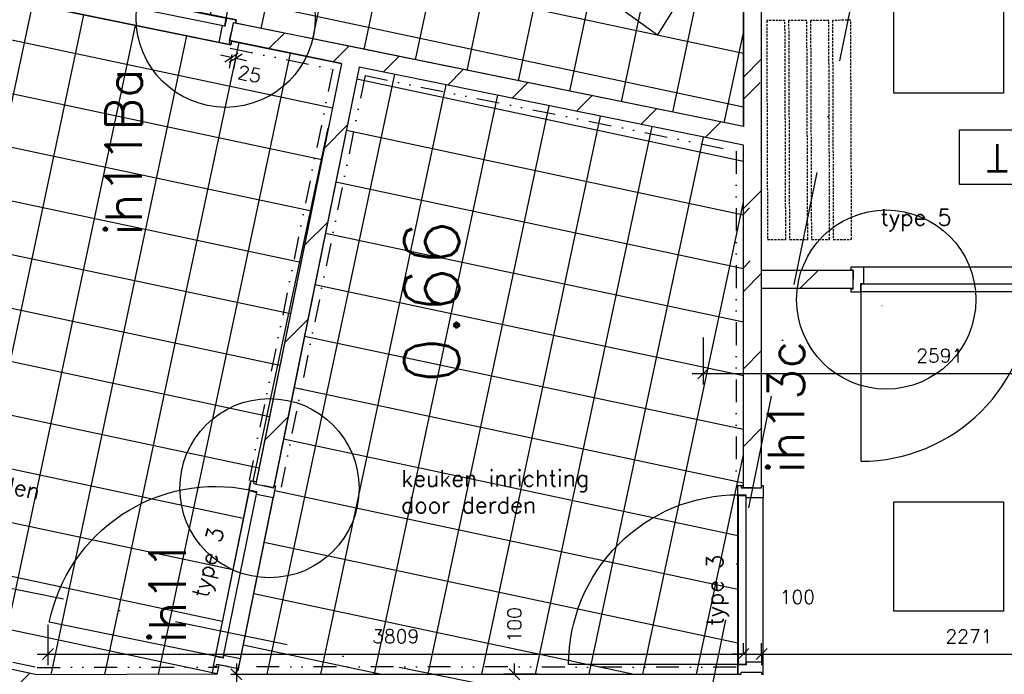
# Model space of a CAD drawing. Extents: x -33344 to 2055880, y -64816 to 121260.
# Tile 85 of 132: x 29995 to 35387, y 76971 to 80558. Entities that reach past the tile are written whole.
import ezdxf
from ezdxf.enums import TextEntityAlignment as Align

# ---------------------------------------------------------------- set-up
doc = ezdxf.new("R2010")
doc.units = 0
doc.header["$LTSCALE"] = 50
doc.header["$MEASUREMENT"] = 0
doc.header["$PDMODE"] = 3
doc.header["$PDSIZE"] = 0.1
for name, pattern in [('DASHED', [0.75, 0.5, -0.25]), ('DIVIDE', [1.25, 0.5, -0.25, 0, -0.25, 0, -0.25]), ('HIDDEN', [0.375, 0.25, -0.125]), ('STRAM_0WT$1$DASHDOT', [25, 12.5, -6.25, 0, -6.25])]:
    doc.linetypes.add(name, pattern=pattern)
doc.layers.get('0').update_dxf_attribs({"linetype": 'CONTINUOUS'})
doc.layers.get('DEFPOINTS').update_dxf_attribs({"linetype": 'CONTINUOUS'})
for name, color, linetype in [('00', 7, 'CONTINUOUS'), ('_DETAILNUMMERS', 4, 'CONTINUOUS'), ('_DETAILNUMMERSTEKST', 4, 'CONTINUOUS'), ('_INTERIEUR', 7, 'CONTINUOUS'), ('A--A22--_F123-', 9, 'CONTINUOUS'), ('A--L21--', 3, 'CONTINUOUS'), ('A--L22--', 3, 'CONTINUOUS'), ('A--L22--_F-2--', 7, 'CONTINUOUS'), ('A--L28DC1_KONSTR', 1, 'HIDDEN'), ('A--L32--', 7, 'CONTINUOUS'), ('A--L32--_F-23-', 2, 'CONTINUOUS'), ('A--L32--_F123-', 1, 'CONTINUOUS'), ('A--L63--', 7, 'CONTINUOUS'), ('A--L73--_F-23-', 7, 'CONTINUOUS'), ('A--L73--_F123-', 7, 'CONTINUOUS'), ('A--M$1A-_F123-', 1, 'CONTINUOUS'), ('A--M01A1_GEWIJZIGDPIJL', 1, 'CONTINUOUS'), ('A--M01B1_GEWIJZIGDPIJL', 2, 'CONTINUOUS'), ('A--M1$A-_F123-', 1, 'CONTINUOUS'), ('A--T$1A-_F123-_RN', 4, 'CONTINUOUS'), ('A--T63--_F123-', 1, 'CONTINUOUS'), ('STRAM_0WT$0$A--L$7A-_STRA0', 1, 'STRAM_0WT$1$DASHDOT'), ('TEGELS', 253, 'CONTINUOUS'), ('TEKST_KOZIJNMERK', 2, 'CONTINUOUS'), ('X--LR---_CP', 7, 'CONTINUOUS'), ('XREF', 7, 'CONTINUOUS')]:
    doc.layers.add(name, color=color, linetype=linetype)
doc.styles.add('ALFA-0_25', font='ROMANS')
doc.styles.add('HIEMSTRA', font='romans.shx')
doc.dimstyles.new('STANDARD$0', dxfattribs={"dimscale": 30, "dimtxt": 2.5, "dimasz": 2, "dimexe": 2, "dimexo": 0, "dimgap": 2, "dimtad": 1, "dimdec": 0, "dimzin": 0, "dimtxsty": 'ALFA-0_25', "dimblk1": 'OBLIQUE', "dimblk2": 'OBLIQUE', "dimsah": 1, "dimcen": -3, "dimdle": 2, "dimclrd": 1, "dimclre": 1, "dimclrt": 2, "dimazin": 3, "dimtfac": 0.666667, "dimtofl": 0, "dimtmove": 0, "dimatfit": 3, "dimtvp": 0.833333, "dimtolj": 1, "dimtzin": 0})
pattern_1 = [(45, (-34008.44, -79136.2), (-212.132, 212.132), [])]

# ---------------------------------------------------------------- blocks, each defined once
blk = doc.blocks.new('Q060089-')
at = {"layer": 'A--L63--', "linetype": 'CONTINUOUS'}
blk.add_lwpolyline([(0, 0), (0, 300), (620, 300), (620, 0)], close=True, dxfattribs=at)
at = {"layer": 'X--LR---_CP'}
blk.add_point((620, 0), dxfattribs=at)
blk.add_point((620, 0), dxfattribs=at)
blk.add_point((620, 0), dxfattribs=at)
at = {"layer": 'A--T63--_F123-', "style": 'ALFA-0_25', "width": 1.088889}
blk.add_text('UIT', height=150, dxfattribs=at).set_placement((123.7, 78.8), (473.7, 78.8), align=Align.FIT)
blk = doc.blocks.new('*U1418')
at = {"layer": 'A--A22--_F123-', "linetype": 'CONTINUOUS'}
h = blk.add_hatch(dxfattribs=at)
h.set_pattern_fill('ALFALINE', color=256, scale=300, style=0)
h.set_pattern_definition(pattern_1)
h.paths.add_polyline_path([(0, 0), (50, 50), (552, 50), (552, 0), (552, -50), (50, -50)])
at = {"layer": 'A--L22--_F-2--', "color": 3, "linetype": 'CONTINUOUS'}
for points in [[(50, 50), (50, 50), (552, 50), (552, 0)], [(50, -50), (50, -50), (552, -50), (552, 0)]]:
    blk.add_lwpolyline(points, dxfattribs=at)
blk = doc.blocks.new('*U1335')
at = {"layer": 'A--A22--_F123-', "linetype": 'CONTINUOUS'}
h = blk.add_hatch(dxfattribs=at)
h.set_pattern_fill('ALFALINE', color=256, scale=300, style=0)
h.set_pattern_definition([(45, (-31815.9, -80357.28), (-212.132, 212.132), [])])
h.paths.add_polyline_path([(0, 0), (-59, -39), (-671.4, 85.7), (-661.4, 134.7), (-651.4, 183.7), (10, 49)])
at = {"layer": 'A--L22--_F-2--', "color": 3, "linetype": 'CONTINUOUS'}
for points in [[(10, 49), (10, 49), (-651.4, 183.7), (-661.4, 134.7)], [(-59, -39), (-59, -39), (-671.4, 85.7), (-661.4, 134.7)]]:
    blk.add_lwpolyline(points, dxfattribs=at)
blk = doc.blocks.new('Q0340081')
at = {"layer": 'A--L32--_F123-', "color": 2, "linetype": 'CONTINUOUS'}
blk.add_lwpolyline([(0, 0), (0, -40), (926.12, -40), (923.12, 0), (0, 0)], close=True, dxfattribs=at)
at = {"layer": 'A--L32--_F123-', "color": 1, "linetype": 'CONTINUOUS'}
blk.add_lwpolyline([(0, -40), (0, -970, 0.4142136), (930, -40)], format="xyb", dxfattribs=at)
blk = doc.blocks.new('DR_930TYPE3')
at = {"layer": 'A--L32--_F123-', "color": 1}
blk.add_line((67, 0), (967, 0), dxfattribs=at)
for points in [[(0, -9), (0, 0), (67, 0), (67, -93.75), (52, -93.75), (52, -139), (0, -139), (0, -121), (12, -121), (12, -9), (0, -9)], [(1034, -9), (1034, 0), (967, 0), (967, -93.75), (982, -93.75), (982, -139), (1034, -139), (1034, -121), (1022, -121), (1022, -9), (1034, -9)]]:
    blk.add_lwpolyline(points, close=True, dxfattribs=at)
at = {"layer": 'X--LR---_CP', "color": 2, "linetype": 'CONTINUOUS'}
blk.add_point((0, 0), dxfattribs=at)
at = {"layer": 'X--LR---_CP', "color": 3, "linetype": 'CONTINUOUS'}
blk.add_point((0, 0), dxfattribs=at)
at = {"layer": 'A--L32--', "linetype": 'CONTINUOUS'}
blk.add_blockref('Q0340081', (53.94, -95.94), dxfattribs=at)
blk = doc.blocks.new('*U1280')
at = {"layer": 'A--A22--_F123-', "linetype": 'CONTINUOUS'}
h = blk.add_hatch(dxfattribs=at)
h.set_pattern_fill('ALFALINE', color=256, scale=300, style=0)
h.set_pattern_definition([(45, (-34008.44, -77993.42), (-212.132, 212.132), [])])
h.paths.add_polyline_path([(0, 0), (-50, 0), (-50, 1533.7), (0, 1533.7), (50, 1483.7), (50, 0)])
at = {"layer": 'A--L22--_F-2--', "color": 3, "linetype": 'CONTINUOUS'}
for points in [[(0, 0), (-50, 0), (-50, 1533.7), (-50, 1533.7)], [(0, 0), (50, 0), (50, 1483.7), (50, 1483.7)]]:
    blk.add_lwpolyline(points, dxfattribs=at)
blk = doc.blocks.new('*U1279')
at = {"layer": 'A--A22--_F123-', "linetype": 'CONTINUOUS'}
h = blk.add_hatch(dxfattribs=at)
h.set_pattern_fill('ALFALINE', color=256, scale=300, style=0)
h.set_pattern_definition([(45, (-34008.44, -80213.26), (-212.132, 212.132), [])])
h.paths.add_polyline_path([(0, 0), (-50, 0), (-50, 432.2), (0, 432.2), (50, 432.2), (50, 0)])
at = {"layer": 'A--L22--_F-2--', "color": 3, "linetype": 'CONTINUOUS'}
for points in [[(-50, 0), (-50, 0), (-50, 432.2), (-50, 432.2)], [(50, 0), (50, 0), (50, 432.2), (50, 432.2)]]:
    blk.add_lwpolyline(points, dxfattribs=at)
blk = doc.blocks.new('*U1278')
at = {"layer": 'A--A22--_F123-', "linetype": 'CONTINUOUS'}
h = blk.add_hatch(dxfattribs=at)
h.set_pattern_fill('ALFALINE', color=256, scale=300, style=0)
h.set_pattern_definition(pattern_1)
h.paths.add_polyline_path([(0, 0), (-50, 0), (-50, 100.7), (0, 100.7), (50, 100.7), (50, 50)])
at = {"layer": 'A--L22--_F-2--', "color": 3, "linetype": 'CONTINUOUS'}
for points in [[(-50, 0), (-50, 0), (-50, 100.7), (-50, 100.7)], [(50, 50), (50, 50), (50, 100.7), (50, 100.7)]]:
    blk.add_lwpolyline(points, dxfattribs=at)
blk = doc.blocks.new('_OBLIQUE')
at = {"color": 0, "linetype": 'BYBLOCK'}
blk.add_line((-0.5, -0.5), (0.5, 0.5), dxfattribs=at)
blk = doc.blocks.new('*D396')
at = {"layer": 'A--M$1A-_F123-', "color": 1, "linetype": 'CONTINUOUS'}
for p, q in [((30149.6, 77242.9), (30149.6, 77022.2)), ((33958.4, 77082.2), (33958.4, 77142.2)), ((30089.6, 77082.2), (34018.4, 77082.2))]:
    blk.add_line(p, q, dxfattribs=at)
at = {"layer": 'DEFPOINTS', "color": 0, "linetype": 'CONTINUOUS'}
for p in [(30149.6, 77242.9), (33958.4, 77082.2), (33958.4, 77082.2)]:
    blk.add_point(p, dxfattribs=at)
at = {"layer": 'A--M$1A-_F123-', "color": 1, "linetype": 'CONTINUOUS', "xscale": 60, "yscale": 60, "zscale": 60, "rotation": 180}
blk.add_blockref('_OBLIQUE', (30149.6, 77082.2), dxfattribs=at)
at = {"layer": 'A--M$1A-_F123-', "color": 1, "linetype": 'CONTINUOUS', "xscale": 60, "yscale": 60, "zscale": 60}
blk.add_blockref('_OBLIQUE', (33958.4, 77082.2), dxfattribs=at)
at = {"layer": 'A--M$1A-_F123-', "color": 2, "linetype": 'CONTINUOUS', "insert": (32054, 77179.7), "char_height": 75, "attachment_point": 5, "style": 'ALFA-0_25'}
blk.add_mtext('\\A1;3809', dxfattribs=at)
blk = doc.blocks.new('*D397')
at = {"layer": 'A--M$1A-_F123-', "color": 1, "linetype": 'CONTINUOUS'}
for p, q in [((33958.4, 77082.2), (33958.4, 77142.2)), ((34058.4, 77082.2), (34058.4, 77142.2)), ((33958.4, 77082.2), (33898.4, 77082.2)), ((34058.4, 77082.2), (34118.4, 77082.2))]:
    blk.add_line(p, q, dxfattribs=at)
at = {"layer": 'DEFPOINTS', "color": 0, "linetype": 'CONTINUOUS'}
for p in [(33958.4, 77082.2), (34058.4, 77082.2), (34058.4, 77082.2)]:
    blk.add_point(p, dxfattribs=at)
at = {"layer": 'A--M$1A-_F123-', "color": 1, "linetype": 'CONTINUOUS', "xscale": 60, "yscale": 60, "zscale": 60}
blk.add_blockref('_OBLIQUE', (33958.4, 77082.2), dxfattribs=at)
at = {"layer": 'A--M$1A-_F123-', "color": 1, "linetype": 'CONTINUOUS', "xscale": 60, "yscale": 60, "zscale": 60, "rotation": 180}
blk.add_blockref('_OBLIQUE', (34058.4, 77082.2), dxfattribs=at)
at = {"layer": 'A--M$1A-_F123-', "color": 2, "linetype": 'CONTINUOUS', "insert": (34254.2, 77394.7), "char_height": 75, "attachment_point": 5, "style": 'ALFA-0_25'}
blk.add_mtext('\\A1;100', dxfattribs=at)
blk = doc.blocks.new('*D398')
at = {"layer": 'A--M$1A-_F123-', "color": 1, "linetype": 'CONTINUOUS'}
for p, q in [((36329.5, 77082.2), (36329.5, 77142.2)), ((33998.4, 77082.2), (36389.5, 77082.2)), ((34058.4, 77082.2), (34058.4, 77022.2))]:
    blk.add_line(p, q, dxfattribs=at)
at = {"layer": 'DEFPOINTS', "color": 0, "linetype": 'CONTINUOUS'}
for p in [(34058.4, 77082.2), (36329.5, 77082.2), (36329.5, 77082.2)]:
    blk.add_point(p, dxfattribs=at)
at = {"layer": 'A--M$1A-_F123-', "color": 1, "linetype": 'CONTINUOUS', "xscale": 60, "yscale": 60, "zscale": 60, "rotation": 180}
blk.add_blockref('_OBLIQUE', (34058.4, 77082.2), dxfattribs=at)
at = {"layer": 'A--M$1A-_F123-', "color": 1, "linetype": 'CONTINUOUS', "xscale": 60, "yscale": 60, "zscale": 60}
blk.add_blockref('_OBLIQUE', (36329.5, 77082.2), dxfattribs=at)
at = {"layer": 'A--M$1A-_F123-', "color": 2, "linetype": 'CONTINUOUS', "insert": (35193.9, 77179.7), "char_height": 75, "attachment_point": 5, "style": 'ALFA-0_25'}
blk.add_mtext('\\A1;2271', dxfattribs=at)
blk = doc.blocks.new('*D449')
at = {"layer": 'A--M$1A-_F123-', "color": 1, "linetype": 'CONTINUOUS'}
for p, q in [((32704.7, 76971.4), (32704.7, 77031.4)), ((32832.7, 76971.4), (32644.7, 76971.4)), ((32832.7, 76871.4), (32644.7, 76871.4)), ((32704.7, 76871.4), (32704.7, 76811.4))]:
    blk.add_line(p, q, dxfattribs=at)
at = {"layer": 'DEFPOINTS', "color": 0, "linetype": 'CONTINUOUS'}
for p in [(32704.7, 76971.4), (32832.7, 76971.4), (32832.7, 76871.4)]:
    blk.add_point(p, dxfattribs=at)
at = {"layer": 'A--M$1A-_F123-', "color": 1, "linetype": 'CONTINUOUS', "xscale": 60, "yscale": 60, "zscale": 60}
for p, rotation in [((32704.7, 76971.4), 270), ((32704.7, 76871.4), 90)]:
    blk.add_blockref('_OBLIQUE', p, dxfattribs=dict(at, rotation=rotation))
at = {"layer": 'A--M$1A-_F123-', "color": 2, "linetype": 'CONTINUOUS', "insert": (32704.7, 77242.5), "char_height": 75, "attachment_point": 5, "rotation": 90, "style": 'ALFA-0_25'}
blk.add_mtext('\\A1;100', dxfattribs=at)
blk = doc.blocks.new('*D533')
at = {"layer": 'A--M$1A-_F123-', "color": 1, "linetype": 'CONTINUOUS'}
for p, q in [((31181.8, 77031.4), (31181.8, 74886.9)), ((31150.9, 76971.4), (31241.8, 76971.4)), ((31150.9, 74946.9), (31241.8, 74946.9))]:
    blk.add_line(p, q, dxfattribs=at)
at = {"layer": 'DEFPOINTS', "color": 0, "linetype": 'CONTINUOUS'}
for p in [(31150.9, 76971.4), (31150.9, 74946.9), (31181.8, 74946.9)]:
    blk.add_point(p, dxfattribs=at)
at = {"layer": 'A--M$1A-_F123-', "color": 1, "linetype": 'CONTINUOUS', "xscale": 60, "yscale": 60, "zscale": 60}
for p, rotation in [((31181.8, 76971.4), 90), ((31181.8, 74946.9), 270)]:
    blk.add_blockref('_OBLIQUE', p, dxfattribs=dict(at, rotation=rotation))
at = {"layer": 'A--M$1A-_F123-', "color": 2, "linetype": 'CONTINUOUS', "insert": (31084.3, 75959.1), "char_height": 75, "attachment_point": 5, "rotation": 90, "style": 'ALFA-0_25'}
blk.add_mtext('\\A1;2025', dxfattribs=at)
blk = doc.blocks.new('*D537')
at = {"layer": 'A--M$1A-_F123-', "color": 1, "linetype": 'CONTINUOUS'}
for p, q in [((33738.4, 78816.5), (33738.4, 78559.4)), ((36329.5, 78816.5), (36329.5, 78559.4)), ((33678.4, 78619.4), (36389.5, 78619.4))]:
    blk.add_line(p, q, dxfattribs=at)
at = {"layer": 'DEFPOINTS', "color": 0, "linetype": 'CONTINUOUS'}
for p in [(33738.4, 78816.5), (36329.5, 78816.5), (36329.5, 78619.4)]:
    blk.add_point(p, dxfattribs=at)
at = {"layer": 'A--M$1A-_F123-', "color": 1, "linetype": 'CONTINUOUS', "xscale": 60, "yscale": 60, "zscale": 60, "rotation": 180}
blk.add_blockref('_OBLIQUE', (33738.4, 78619.4), dxfattribs=at)
at = {"layer": 'A--M$1A-_F123-', "color": 1, "linetype": 'CONTINUOUS', "xscale": 60, "yscale": 60, "zscale": 60}
blk.add_blockref('_OBLIQUE', (36329.5, 78619.4), dxfattribs=at)
at = {"layer": 'A--M$1A-_F123-', "color": 2, "linetype": 'CONTINUOUS', "insert": (35033.9, 78716.9), "char_height": 75, "attachment_point": 5, "style": 'ALFA-0_25'}
blk.add_mtext('\\A1;2591', dxfattribs=at)
blk = doc.blocks.new('DR_2X930TYPE5')
at = {"layer": 'A--L32--_F-23-'}
for points in [[(-1981, -18), (-1981, 0), (-1914, 0), (-1914, -93.8), (-1929, -93.8), (-1929, -139), (-1981, -139), (-1981, -121), (-1969, -121), (-1969, -18), (-1981, -18)], [(0, -18), (0, 0), (-67, 0), (-67, -93.8), (-52, -93.8), (-52, -139), (0, -139), (0, -121), (-12, -121), (-12, -18), (0, -18)]]:
    blk.add_lwpolyline(points, close=True, dxfattribs=at)
at = {"layer": 'A--L32--_F123-', "color": 1}
blk.add_line((-1914, 0), (-62.8, 0), dxfattribs=at)
at = {"layer": 'A--L32--', "linetype": 'CONTINUOUS'}
blk.add_blockref('Q0340081', (-1927, -95.6), dxfattribs=at)
at = {"layer": 'A--L32--', "linetype": 'CONTINUOUS', "xscale": -1}
blk.add_blockref('Q0340081', (-54, -95.6), dxfattribs=at)
blk = doc.blocks.new('*D685')
at = {"layer": 'A--M1$A-_F123-', "color": 1}
for p, q in [((31153.5, 80351), (31094.7, 80363)), ((31156.7, 80366.6), (31141.6, 80292.3)), ((31181.2, 80361.6), (31166.1, 80287.3)), ((31178, 80346.1), (31236.8, 80334.1))]:
    blk.add_line(p, q, dxfattribs=at)
at = {"layer": 'DEFPOINTS', "color": 0}
for p in [(31156.7, 80366.6), (31181.2, 80361.6), (31178, 80346.1)]:
    blk.add_point(p, dxfattribs=at)
at = {"layer": 'A--M1$A-_F123-', "color": 1, "xscale": 60, "yscale": 60, "zscale": 60}
for p, rotation in [((31153.5, 80351), 348.4862903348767), ((31178, 80346.1), 168.4862903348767)]:
    blk.add_blockref('_OBLIQUE', p, dxfattribs=dict(at, rotation=rotation))
at = {"layer": 'A--M1$A-_F123-', "color": 2, "insert": (31253.4, 80259.8), "char_height": 75, "attachment_point": 5, "rotation": 348.4863, "style": 'ALFA-0_25'}
blk.add_mtext('\\A1;25', dxfattribs=at)
blk = doc.blocks.new('DETAILNR')
at = {"layer": '_DETAILNUMMERS'}
blk.add_circle((32.9, -23.2), 490.7, dxfattribs=at)
at = {"layer": 'X--LR---_CP'}
blk.add_point((0, 0), dxfattribs=at)
at = {"layer": '_DETAILNUMMERSTEKST', "style": 'ALFA-0_25'}
blk.add_attdef('DETAILNR', text='', height=200, rotation=90, dxfattribs=at).set_placement((-618.4, 223.8), align=Align.RIGHT)
blk = doc.blocks.new('STRAM_0WT')
at = {"layer": 'STRAM_0WT$0$A--L$7A-_STRA0'}
for p, q in [((-37267.128, 67072.391), (-42080.555, 43442.586)), ((-33134.934, 42640.886), (-54707.823, 47035.316))]:
    blk.add_line(p, q, dxfattribs=at)
blk = doc.blocks.new('*U1180')
at = {"layer": 'A--A22--_F123-', "linetype": 'CONTINUOUS'}
h = blk.add_hatch(dxfattribs=at)
h.set_pattern_fill('ALFALINE', color=256, scale=300, style=0)
h.set_pattern_definition([(45, (-31134.9, -77014.2), (-212.132, 212.132), [])])
h.paths.add_polyline_path([(0, 0), (49, -10), (42.3, -42.8), (-18.9, -92.8), (-59.8, -42.9), (-49, 10)])
at = {"layer": 'A--L22--_F-2--', "color": 3, "linetype": 'CONTINUOUS'}
for points in [[(0, 0), (-49, 10), (-59.8, -42.9), (-59.8, -42.9)], [(0, 0), (49, -10), (42.3, -42.8), (42.3, -42.8)]]:
    blk.add_lwpolyline(points, dxfattribs=at)
blk = doc.blocks.new('*U1178')
at = {"layer": 'A--A22--_F123-', "linetype": 'CONTINUOUS'}
h = blk.add_hatch(dxfattribs=at)
h.set_pattern_fill('ALFALINE', color=256, scale=300, style=0)
h.set_pattern_definition([(45, (-31815.9, -80357.28), (-212.132, 212.132), [])])
h.paths.add_polyline_path([(0, 0), (39, -59), (-430.4, -2363.4), (-479.4, -2353.4), (-528.4, -2343.4), (-59, -39)])
at = {"layer": 'A--L22--_F-2--', "color": 3, "linetype": 'CONTINUOUS'}
for points in [[(-59, -39), (-59, -39), (-528.4, -2343.4), (-479.4, -2353.4)], [(39, -59), (39, -59), (-430.4, -2363.4), (-479.4, -2353.4)]]:
    blk.add_lwpolyline(points, dxfattribs=at)
blk = doc.blocks.new('*U1176')
at = {"layer": 'A--A22--_F123-', "linetype": 'CONTINUOUS'}
h = blk.add_hatch(dxfattribs=at)
h.set_pattern_fill('ALFALINE', color=256, scale=300, style=0)
h.set_pattern_definition([(45, (-34008.44, -79910.65), (-212.132, 212.132), [])])
h.paths.add_polyline_path([(0, 0), (-50, -40.8), (-2153.5, 387.7), (-2192.6, 446.6), (-2182.6, 495.6), (-50, 61.2)])
at = {"layer": 'A--L22--_F-2--', "color": 3, "linetype": 'CONTINUOUS'}
for points in [[(-50, 61.2), (-50, 61.2), (-2182.6, 495.6), (-2182.6, 495.6)], [(-50, -40.8), (-50, -40.8), (-2153.5, 387.7), (-2153.5, 387.7)]]:
    blk.add_lwpolyline(points, dxfattribs=at)
blk = doc.blocks.new('*U1171')
at = {"layer": 'A--A22--_F123-', "linetype": 'CONTINUOUS'}
h = blk.add_hatch(dxfattribs=at)
h.set_pattern_fill('ALFALINE', color=256, scale=300, style=0)
h.set_pattern_definition([(45, (-30084.02, -76919.32), (-212.132, 212.132), [])])
h.paths.add_polyline_path([(0, 0), (-58.9, -38.6), (-1467, 261.1), (-1456.6, 310), (-1397.8, 348.6), (5.2, 50)])
at = {"layer": 'A--L22--_F-2--', "color": 3, "linetype": 'CONTINUOUS'}
for points in [[(5.2, 50), (5.2, 50), (-1397.8, 348.6), (-1397.8, 348.6)], [(-58.9, -38.6), (-58.9, -38.6), (-1467, 261.1), (-1467, 261.1)]]:
    blk.add_lwpolyline(points, dxfattribs=at)
blk = doc.blocks.new('*U1170')
at = {"layer": 'A--A22--_F123-', "linetype": 'CONTINUOUS'}
h = blk.add_hatch(dxfattribs=at)
h.set_pattern_fill('ALFALINE', color=256, scale=300, style=0)
h.set_pattern_definition([(45, (-34008.44, -79910.65), (-212.132, 212.132), [])])
h.paths.add_polyline_path([(0, 0), (-50, 61.2), (-50, 302.6), (0, 302.6), (50, 302.6), (50, 0)])
at = {"layer": 'A--L22--_F-2--', "color": 3, "linetype": 'CONTINUOUS'}
for points in [[(-50, 61.2), (-50, 61.2), (-50, 302.6), (-50, 302.6)], [(50, 0), (50, 0), (50, 302.6), (50, 302.6)]]:
    blk.add_lwpolyline(points, dxfattribs=at)
blk = doc.blocks.new('*U1163')
at = {"layer": 'A--A22--_F123-', "linetype": 'CONTINUOUS'}
h = blk.add_hatch(dxfattribs=at)
h.set_pattern_fill('ALFALINE', color=256, scale=300, style=0)
h.set_pattern_definition([(45, (-34008.44, -79236.86), (-212.132, 212.132), [])])
h.paths.add_polyline_path([(0, 0), (-50, 0), (-50, 633), (0, 673.8), (50, 673.8), (50, 0)])
at = {"layer": 'A--L22--_F-2--', "color": 3, "linetype": 'CONTINUOUS'}
for points in [[(50, 0), (50, 0), (50, 673.8), (50, 673.8)], [(-50, 0), (-50, 0), (-50, 633), (-50, 633)]]:
    blk.add_lwpolyline(points, dxfattribs=at)
blk = doc.blocks.new('A$C1BFA2520')
at = {"layer": 'A--M01A1_GEWIJZIGDPIJL'}
for p, q in [((-114.9, 163.1), (-258, 883.1)), ((43.7, 194.6), (-99.4, 914.6)), ((-203, 145.6), (-114.9, 163.1)), ((131.9, 212.2), (0, 0)), ((43.7, 194.6), (131.9, 212.2)), ((-203, 145.6), (0, 0))]:
    blk.add_line(p, q, dxfattribs=at)
blk.add_arc((-178.7, 898.8), 80.9, 11.2466, 191.2466, dxfattribs=at)
at = {"layer": 'A--M01B1_GEWIJZIGDPIJL', "style": 'HIEMSTRA'}
blk.add_text('GEW. M', height=90, rotation=101.2466, dxfattribs=at).set_placement((2.1, 228.6))

msp = doc.modelspace()

# ---------------------------------------------------------------- hatches: boundary and pattern name
at = {"layer": 'TEGELS', "linetype": 'CONTINUOUS'}
h = msp.add_hatch(dxfattribs=at)
h.set_pattern_fill('NET', color=256, scale=2300, angle=348, style=0)
h.set_pattern_definition([(348, (5370, 2683.15), (59.7746, 281.2174), []), (78, (5370, 2683.15), (-281.2174, 59.7746), [])])
h.paths.add_polyline_path([(31176.2, 80538.6), (31179.8, 80556.2), (30166.6, 80762.6), (30163, 80745), (28054.9, 81174.4), (28058.5, 81192), (27045.3, 81398.4), (27041.7, 81380.8), (27017.2, 81385.8), (27521.9, 83863), (28473.5, 83824.2), (31956.3, 83114.7), (33291.4, 82842.8), (33559.9, 82788.1), (33958.4, 82706.9), (33958.4, 79971.9)])
h = msp.add_hatch(dxfattribs=at)
h.set_pattern_fill('NET', color=256, scale=2300, angle=258, style=0)
h.set_pattern_definition([(258, (-48315.45, 107370.58), (281.2174, -59.7746), []), (348, (-48315.45, 107370.58), (59.7746, 281.2174), [])])
h.paths.add_polyline_path([(29405.2, 80797.3), (30143.1, 80647), (30138.9, 80626.4), (31152.1, 80420), (31156.3, 80440.6), (31756.9, 80318.3), (31289.9, 78025.6), (31260.5, 78031.6), (31064.5, 77069.4), (31054.1, 77018.4), (31083.5, 77012.4), (31075.2, 76971.4), (30089.2, 76969.3), (29387.7, 77118.6), (29159.8, 77167.1), (28686.3, 77267.9)])
h = msp.add_hatch(dxfattribs=at)
h.set_pattern_fill('NET', color=256, scale=2300, angle=348, style=0)
h.paths.add_polyline_path([(31854.9, 80298.3), (31521.1, 78659.7), (31490, 78506.7), (31453.4, 78327.3), (31387.9, 78005.7), (31396.7, 78003.9), (31190.3, 76990.7), (31181.5, 76992.5), (31179.4, 76981.9), (31177.2, 76971.4), (33928.4, 76971.4), (33928.4, 78005.4), (33958.4, 78005.4), (33958.4, 79869.8)])

# ---------------------------------------------------------------- linework, layer by layer
at = {"layer": '_INTERIEUR', "color": 1, "linetype": 'HIDDEN'}
for points in [[(34090.6, 79352.7), (34190.6, 79353.1), (34186.1, 80553), (34086, 80552.7)], [(34210.7, 79353.1), (34310.8, 79353.5), (34306.2, 80553.5), (34206.2, 80553.1)], [(34330.9, 79353.6), (34430.9, 79354), (34426.4, 80554), (34326.3, 80553.6)], [(34451, 79354.1), (34551.1, 79354.4), (34546.5, 80554.4), (34446.5, 80554)]]:
    msp.add_lwpolyline(points, close=True, dxfattribs=at)
at = {"layer": 'A--L73--_F-23-', "color": 255}
msp.add_circle((34782.3, 77916.8), 0.0123, dxfattribs=at)
at = {"layer": 'A--L73--_F123-', "color": 1, "linetype": 'CONTINUOUS'}
for p, q in [((34782.3, 80155.3), (34782.3, 80755.3)), ((35382.3, 80755.3), (35382.3, 80155.3)), ((35382.3, 80155.3), (34782.3, 80155.3))]:
    msp.add_line(p, q, dxfattribs=at)
msp.add_lwpolyline([(34782.3, 77316.8), (34782.3, 77916.8), (35382.3, 77916.8), (35382.3, 77316.8)], close=True, dxfattribs=at)
at = {"layer": 'A--L73--_F123-', "color": 1, "linetype": 'CONTINUOUS', "extrusion": (0, -1, 0), "elevation": -77316.8}
msp.add_lwpolyline([(35232.3, 450), (34932.3, 450)], dxfattribs=at)
at = {"layer": 'TEGELS', "color": 3, "linetype": 'DIVIDE', "ltscale": 5}
msp.add_line((31886.1, 80251.1), (31426.2, 77997.5), dxfattribs=at)
at = {"layer": 'TEGELS', "linetype": 'CONTINUOUS'}
for points in [[(31176.2, 80538.6), (31179.8, 80556.2), (30166.6, 80762.6), (30163, 80745), (28054.9, 81174.4), (28058.5, 81192), (27045.3, 81398.4), (27041.7, 81380.8), (27017.2, 81385.8), (27521.9, 83863), (28473.5, 83824.2), (31956.3, 83114.7), (33291.4, 82842.8), (33559.9, 82788.1), (33958.4, 82706.9), (33958.4, 79971.9)], [(29405.2, 80797.3), (30143.1, 80647), (30138.9, 80626.4), (31152.1, 80420), (31156.3, 80440.6), (31756.9, 80318.3), (31289.9, 78025.6), (31260.5, 78031.6), (31064.5, 77069.4), (31054.1, 77018.4), (31083.5, 77012.4), (31075.2, 76971.4), (30089.2, 76969.3), (29387.7, 77118.6), (29159.8, 77167.1), (28686.3, 77267.9)], [(31854.9, 80298.3), (31854.9, 80298.3), (31854.9, 80298.3), (31521.1, 78659.7), (31490, 78506.7), (31453.4, 78327.3), (31387.9, 78005.7), (31396.7, 78003.9), (31190.3, 76990.7), (31181.5, 76992.5), (31179.4, 76981.9), (31177.2, 76971.4), (31177.2, 76971.4), (31177.2, 76971.4), (33928.4, 76971.4), (33928.4, 78005.4), (33958.4, 78005.4), (33958.4, 79869.8)]]:
    msp.add_lwpolyline(points, close=True, dxfattribs=at)
at = {"layer": 'TEGELS', "color": 3, "linetype": 'DIVIDE', "ltscale": 5}
for points in [[(30134.7, 80607.9), (29436.1, 80750.2), (28733.8, 77298.7), (30090.6, 77009.3), (31075.2, 77011.4)], [(31148.3, 80401.4), (31709.7, 80287.1), (31250.7, 78033.6)], [(31886.1, 80251.1), (33918.1, 79838), (33918.3, 78005.7)], [(33918.3, 77011.4), (33918.4, 77011.4), (31194.6, 77011.6), (31194.6, 77011.6)]]:
    msp.add_lwpolyline(points, dxfattribs=at)
at = {"layer": 'X--LR---_CP'}
for p in [(34782.3, 77916.8), (34782.3, 77916.8), (35382.3, 77916.8)]:
    msp.add_point(p, dxfattribs=at)

# ---------------------------------------------------------------- block references
at = {"layer": '00'}
ref = msp.add_blockref('DETAILNR', (31099.7, 80535.2), dxfattribs=dict(at, rotation=90))
ref.add_attrib('DETAILNR', 'ih11Ba', dxfattribs={"layer": '_DETAILNUMMERSTEKST', "height": 200, "rotation": 90, "style": 'ALFA-0_25'}).set_placement((30664.2, 80291.7), align=Align.RIGHT)
ref = msp.add_blockref('DETAILNR', (34717.5, 78991.5), dxfattribs=dict(at, rotation=90))
ref.add_attrib('DETAILNR', 'ih13c', dxfattribs={"layer": '_DETAILNUMMERSTEKST', "height": 200, "rotation": 90, "style": 'ALFA-0_25'}).set_placement((34291.9, 78800.2), align=Align.RIGHT)
ref = msp.add_blockref('DETAILNR', (31339.6, 77958.2), dxfattribs=dict(at, rotation=90))
ref.add_attrib('DETAILNR', 'ih11', dxfattribs={"layer": '_DETAILNUMMERSTEKST', "height": 200, "rotation": 90, "style": 'ALFA-0_25'}).set_placement((30904.1, 77714.6), align=Align.RIGHT)
at = {"layer": 'A--L21--', "linetype": 'CONTINUOUS'}
msp.add_blockref('*U1418', (34008.4, 79136.2), dxfattribs=at)
at = {"layer": 'A--L22--'}
for name, p in [('*U1279', (34008.4, 80213.3)), ('*U1335', (31815.9, 80357.3)), ('*U1176', (34008.4, 79910.7)), ('*U1178', (31815.9, 80357.3)), ('*U1170', (34008.4, 79910.7)), ('*U1163', (34008.4, 79236.9)), ('*U1280', (34008.4, 77993.4)), ('*U1278', (34008.4, 79136.2)), ('*U1171', (30084, 76919.3)), ('*U1180', (31134.9, 77014.2))]:
    msp.add_blockref(name, p, dxfattribs=at)
at = {"layer": 'A--L28DC1_KONSTR', "color": 0, "linetype": 'CONTINUOUS'}
msp.add_blockref('A$C1BFA2520', (33488.1, 80474.5), dxfattribs=at)
at = {"layer": 'A--L32--', "rotation": 168.4862903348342}
msp.add_blockref('DR_930TYPE3', (31152.1, 80420), dxfattribs=at)
at = {"layer": 'A--L32--'}
for p, xscale, rotation in [((31190.3, 76990.7), -0.9999999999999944, 258.4862903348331), ((34067.4, 76971.4), -1, 269.9999999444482)]:
    msp.add_blockref('DR_930TYPE3', p, dxfattribs=dict(at, xscale=xscale, rotation=rotation))
at = {"layer": 'A--L32--_F123-'}
msp.add_blockref('DR_2X930TYPE5', (36529.5, 79204.2), dxfattribs=at)
at = {"layer": 'A--L63--', "linetype": 'CONTINUOUS', "rotation": 180}
msp.add_blockref('Q060089-', (35762.2, 79955), dxfattribs=at)
at = {"layer": 'XREF', "linetype": 'DASHED', "ltscale": 20}
msp.add_blockref('STRAM_0WT', (75619.4, 32246.9), dxfattribs=at)

# ---------------------------------------------------------------- texts
at = {"layer": 'A--T$1A-_F123-_RN', "style": 'ALFA-0_25'}
msp.add_text('0.66', height=300, rotation=90, dxfattribs=at).set_placement((32401, 78562.9))
at = {"layer": 'TEKST_KOZIJNMERK', "style": 'HIEMSTRA'}
msp.add_text('type 5 ', height=90, dxfattribs=at).set_placement((34709.1, 79429.9))
for s, rotation, p in [('door derden', 348.5641, (29371, 78074.5)), ('keuken inrichting ', 0.0778, (32085.1, 77999.3)), ('door derden', 0.0778, (32083.3, 77853.5)), ('type 3', 76.4359, (31024.1, 77384.5)), ('type 3', 90, (33847.2, 77237.1))]:
    msp.add_text(s, height=90, rotation=rotation, dxfattribs=at).set_placement(p)

# ---------------------------------------------------------------- dimensions: what is measured, and where the dimension line sits
at = {"layer": 'A--M$1A-_F123-', "linetype": 'CONTINUOUS'}
for base, p1, p2, picture, middle in [((36329.5, 78619.4), (33738.4, 78816.5), (36329.5, 78816.5), '*D537', (35033.9, 78716.9)), ((33958.4, 77082.2), (30149.6, 77242.9), (33958.4, 77082.2), '*D396', (32054, 77179.7)), ((36329.5, 77082.2), (34058.4, 77082.2), (36329.5, 77082.2), '*D398', (35193.9, 77179.7))]:
    dim = msp.add_linear_dim(base=base, p1=p1, p2=p2, dimstyle='STANDARD$0', dxfattribs=at)
    dim.commit()
    dim.dimension.update_dxf_attribs({"geometry": picture, "text_midpoint": middle})
dim = msp.add_linear_dim(base=(34058.4, 77082.2), p1=(33958.4, 77082.2), p2=(34058.4, 77082.2), dimstyle='STANDARD$0', dxfattribs=at)
dim.commit()
dim.dimension.update_dxf_attribs({"geometry": '*D397', "text_midpoint": (34254.2, 77394.7), "dimtype": 160})
dim = msp.add_linear_dim(base=(32704.7, 76971.4), p1=(32832.7, 76871.4), p2=(32832.7, 76971.4), angle=90, dimstyle='STANDARD$0', dxfattribs=at)
dim.commit()
dim.dimension.update_dxf_attribs({"geometry": '*D449', "text_midpoint": (32704.7, 77242.5), "dimtype": 160})
dim = msp.add_aligned_dim(p1=(31150.8989, 76971.4183), p2=(31150.8984, 74946.8626), distance=30.9207, dimstyle='STANDARD$0', dxfattribs=at)
dim.commit()
dim.dimension.update_dxf_attribs({"geometry": '*D533', "text_midpoint": (31084.3191, 75959.1404)})
at = {"layer": 'A--M1$A-_F123-'}
dim = msp.add_linear_dim(base=(31178, 80346.1), p1=(31156.7, 80366.6), p2=(31181.2, 80361.6), angle=348.4863, dimstyle='STANDARD$0', dxfattribs=at)
dim.commit()
dim.dimension.update_dxf_attribs({"geometry": '*D685', "text_midpoint": (31253.4, 80259.8), "dimtype": 161})

doc.saveas('drawing.dxf')
